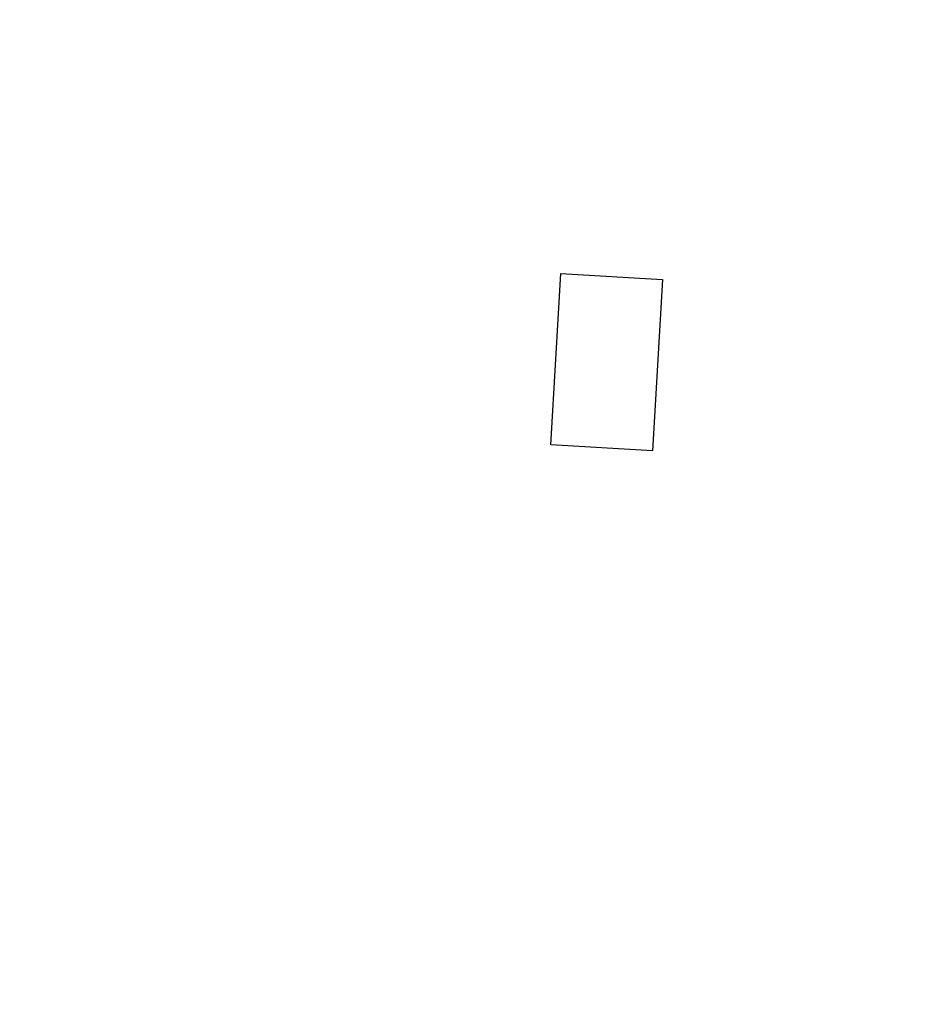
# Model space of a CAD drawing. Header units: centimetres. Extents: x -23924 to 38343, y -27758 to 22869.
# Tile 154 of 256: x -2819 to -2246, y 5582 to 6211. Entities that reach past the tile are written whole.
import ezdxf

# ---------------------------------------------------------------- set-up
doc = ezdxf.new("R2010")
doc.units = ezdxf.units.CM
doc.layers.add('_NDRK', color=6, linetype='Continuous', plot=False)

msp = doc.modelspace()

# ---------------------------------------------------------------- linework, layer by layer
at = {"layer": '_NDRK'}
msp.add_lwpolyline([(-2473.22, 6049.08), (-2408.34, 6045.23), (-2414.83, 5935.69), (-2479.71, 5939.53)], close=True, dxfattribs=at)

doc.saveas('drawing.dxf')
